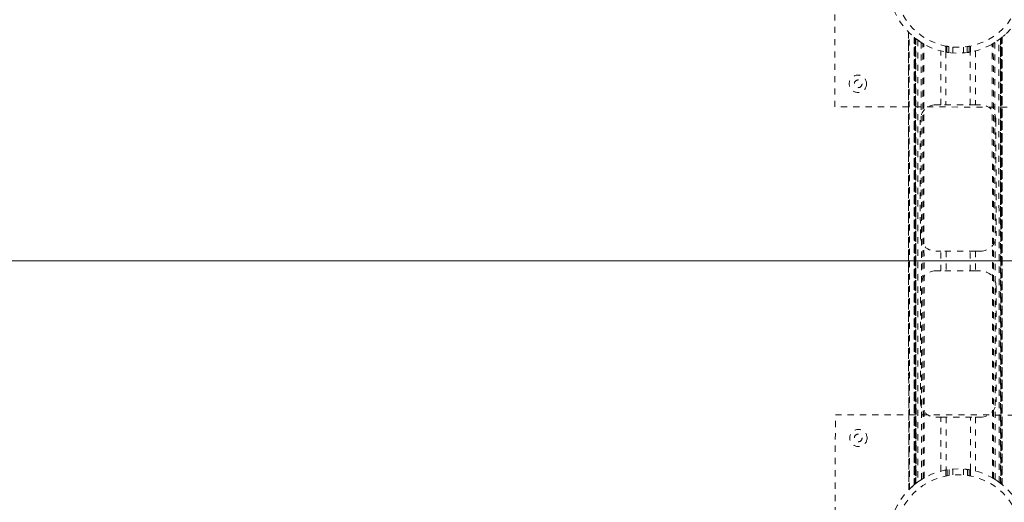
# Model space of a CAD drawing. Header units: inches. Extents: x 55.8 to 127.3, y 37.5 to 109.
# Tile 3 of 12: x 71.8 to 87.8, y 69.3 to 77.1. Entities that reach past the tile are written whole.
import ezdxf

# ---------------------------------------------------------------- set-up
doc = ezdxf.new("R2010")
doc.units = ezdxf.units.IN
doc.header["$MEASUREMENT"] = 0
doc.linetypes.add('SLD-Dashed', pattern=[0.075, 0.05, -0.025])
doc.linetypes.add('SLD-Solid', pattern=[0])

msp = doc.modelspace()

# ---------------------------------------------------------------- linework, layer by layer
at = {"color": 7, "linetype": 'SLD-Dashed', "lineweight": 0}
for p, q in [((84.996, 75.713), (85.001, 79.713)), ((86.194, 76.925), (86.197, 69.495)), ((86.197, 69.496), (86.194, 76.924)), ((86.194, 76.924), (86.195, 76.923)), ((86.194, 76.923), (86.197, 69.496)), ((86.21, 69.508), (86.206, 76.912)), ((86.289, 76.838), (86.284, 76.841)), ((86.287, 69.579), (86.284, 76.841)), ((86.284, 76.841), (86.287, 69.579)), ((86.289, 76.838), (86.292, 69.582)), ((86.329, 76.807), (86.293, 76.834)), ((86.296, 69.586), (86.293, 76.834)), ((86.293, 76.834), (86.296, 69.586)), ((86.298, 76.83), (86.301, 69.59)), ((86.311, 69.597), (86.308, 76.823)), ((86.312, 69.598), (86.309, 76.822)), ((86.311, 76.82), (86.314, 69.6)), ((86.313, 76.819), (86.316, 69.601)), ((87.666, 69.619), (87.663, 76.802)), ((87.689, 69.602), (87.686, 76.819)), ((87.691, 69.6), (87.688, 76.821)), ((87.69, 76.822), (87.693, 69.599)), ((87.694, 76.826), (87.697, 69.596)), ((87.706, 76.835), (87.709, 69.586)), ((87.709, 69.586), (87.706, 76.835)), ((87.711, 69.584), (87.708, 76.837)), ((87.714, 76.842), (87.71, 76.838)), ((87.713, 69.583), (87.71, 76.838)), ((87.714, 76.842), (87.718, 69.579)), ((87.717, 69.579), (87.714, 76.842)), ((86.343, 76.796), (86.346, 69.624)), ((86.401, 76.757), (86.396, 76.76)), ((86.404, 69.663), (86.401, 76.757)), ((86.43, 69.678), (86.426, 76.742)), ((86.447, 69.688), (86.444, 76.732)), ((86.799, 76.699), (86.799, 76.603)), ((86.819, 76.6), (86.819, 76.696)), ((86.849, 76.691), (86.849, 76.595)), ((86.849, 76.595), (86.849, 76.691)), ((86.912, 76.589), (86.912, 76.684)), ((87.087, 76.684), (87.087, 76.589)), ((87.149, 76.595), (87.149, 76.691)), ((87.149, 76.691), (87.149, 76.595)), ((87.179, 76.696), (87.179, 76.6)), ((87.199, 76.603), (87.199, 76.7)), ((87.558, 69.689), (87.555, 76.732)), ((87.575, 69.679), (87.572, 76.742)), ((87.601, 69.663), (87.598, 76.758)), ((86.718, 75.745), (86.718, 76.621)), ((86.802, 76.603), (86.802, 75.745)), ((87.197, 75.745), (87.197, 76.603)), ((87.281, 76.621), (87.281, 75.745)), ((88.996, 75.708), (84.996, 75.713)), ((86.635, 75.745), (86.718, 75.745)), ((87.281, 75.745), (87.365, 75.745)), ((86.386, 73.62), (86.385, 75.495)), ((87.615, 75.496), (87.616, 73.621)), ((86.719, 73.37), (86.636, 73.37)), ((86.72, 73.05), (86.719, 73.37)), ((86.803, 73.37), (86.803, 73.05)), ((87.198, 73.05), (87.198, 73.37)), ((87.282, 73.37), (87.282, 73.05)), ((87.366, 73.37), (87.282, 73.37)), ((86.636, 73.05), (86.72, 73.05)), ((87.282, 73.05), (87.366, 73.05)), ((86.387, 70.925), (86.386, 72.8)), ((87.616, 72.801), (87.617, 70.926)), ((85, 66.713), (85.005, 70.713)), ((85.005, 70.713), (89.005, 70.708)), ((86.721, 70.675), (86.637, 70.675)), ((86.721, 69.799), (86.721, 70.675)), ((86.805, 70.675), (86.805, 69.818)), ((87.2, 69.818), (87.2, 70.675)), ((87.283, 70.675), (87.284, 69.8)), ((87.367, 70.675), (87.283, 70.675)), ((86.802, 69.818), (86.802, 69.721)), ((86.822, 69.724), (86.822, 69.821)), ((86.852, 69.825), (86.852, 69.729)), ((86.852, 69.729), (86.852, 69.825)), ((86.915, 69.737), (86.915, 69.832)), ((87.09, 69.832), (87.09, 69.737)), ((87.152, 69.729), (87.152, 69.825)), ((87.152, 69.825), (87.152, 69.729)), ((87.182, 69.821), (87.182, 69.725)), ((87.202, 69.721), (87.202, 69.818)), ((86.301, 69.59), (86.319, 69.603)), ((87.601, 69.663), (87.605, 69.66)), ((87.673, 69.614), (87.709, 69.586)), ((86.287, 69.579), (86.292, 69.582)), ((86.298, 69.587), (86.292, 69.582)), ((86.312, 69.598), (86.31, 69.597)), ((87.713, 69.583), (87.718, 69.579))]:
    msp.add_line(p, q, dxfattribs=at)
at = {"color": 7, "linetype": 'SLD-Solid', "lineweight": 15}
msp.add_line((55.869, 73.212), (127.133, 73.212), dxfattribs=at)
msp.add_line((55.869, 73.212), (127.133, 73.212), dxfattribs=at)
at = {"color": 7, "linetype": 'SLD-Dashed', "lineweight": 0, "flags": 128}
for points in [[(86.29, 76.837), (86.286, 76.84), (86.284, 76.841), (86.284, 76.841)], [(87.71, 76.838), (87.704, 76.833), (87.694, 76.826)], [(86.819, 76.696), (86.801, 76.7), (86.802, 76.699)], [(87.197, 76.7), (87.195, 76.699), (87.179, 76.696)], [(86.819, 76.6), (86.801, 76.603), (86.802, 76.603)], [(86.806, 76.602), (86.803, 76.602), (86.802, 76.603)], [(87.197, 76.603), (87.186, 76.601), (87.16, 76.597)], [(87.197, 76.603), (87.195, 76.602), (87.179, 76.6)], [(87.281, 75.745), (87.263, 75.745), (87.23, 75.745), (87.185, 75.745), (87.129, 75.745), (87.066, 75.745), (87, 75.745), (86.933, 75.745), (86.87, 75.745), (86.815, 75.745), (86.769, 75.745), (86.737, 75.745), (86.718, 75.745)], [(87.282, 73.37), (87.264, 73.37), (87.231, 73.37), (87.186, 73.37), (87.13, 73.37), (87.067, 73.37), (87.001, 73.37), (86.934, 73.37), (86.872, 73.37), (86.816, 73.37), (86.77, 73.37), (86.738, 73.37), (86.719, 73.37)], [(87.282, 73.05), (87.264, 73.05), (87.231, 73.05), (87.186, 73.05), (87.13, 73.05), (87.067, 73.05), (87.001, 73.05), (86.934, 73.05), (86.872, 73.05), (86.816, 73.05), (86.771, 73.05), (86.738, 73.05), (86.72, 73.05)], [(86.721, 70.675), (86.739, 70.675), (86.772, 70.675), (86.817, 70.675), (86.873, 70.675), (86.936, 70.675), (87.002, 70.675), (87.068, 70.675), (87.131, 70.675), (87.187, 70.675), (87.232, 70.675), (87.265, 70.675), (87.283, 70.675)], [(86.805, 69.818), (86.816, 69.82), (86.823, 69.821)], [(86.805, 69.818), (86.807, 69.818), (86.822, 69.821)], [(87.182, 69.821), (87.201, 69.818), (87.2, 69.818)], [(86.805, 69.721), (86.807, 69.722), (86.822, 69.724)], [(87.182, 69.725), (87.201, 69.721), (87.2, 69.721)], [(86.307, 69.594), (86.308, 69.595), (86.311, 69.597)], [(87.697, 69.596), (87.708, 69.587), (87.713, 69.583)]]:
    msp.add_lwpolyline(points, dxfattribs=at)
at = {"color": 7, "linetype": 'SLD-Solid', "lineweight": 15}
for radius in [35.75, 35.632]:
    msp.add_circle((91.501, 73.212), radius, dxfattribs=at)
at = {"color": 7, "linetype": 'SLD-Dashed', "lineweight": 0}
for centre, radius in [((86.999, 77.71), 1.125), ((86.999, 77.71), 1.03), ((85.372, 76.087), 0.141), ((85.376, 76.087), 0.0625), ((85.38, 70.337), 0.14), ((85.376, 70.337), 0.0625), ((87.003, 68.71), 1.125), ((87.003, 68.71), 1.03)]:
    msp.add_circle(centre, radius, dxfattribs=at)
at = {"color": 7, "linetype": 'SLD-Solid', "lineweight": 15}
for start, end in [(0, 180), (180, 0)]:
    msp.add_arc((91.501, 73.212), 35.632, start, end, dxfattribs=at)
at = {"color": 7, "linetype": 'SLD-Dashed', "lineweight": 0}
for centre, radius, start, end in [((86.994, 77.706), 1.119, 224.3311, 225.2081), ((87.014, 77.73), 1.15, 231.1494, 232.4171), ((86.999, 77.71), 1.125, 232.2899, 239.4085), ((86.994, 77.716), 1.133, 307.6233, 308.9108), ((87.021, 77.686), 1.092, 307.6415, 315.7868), ((86.998, 77.708), 1.122, 237.8866, 240.4524), ((87, 77.715), 1.034, 259.9647, 261.6483), ((86.999, 77.71), 1.03, 265.1702, 274.8807), ((87.001, 77.699), 1.018, 278.39, 280.0999), ((86.998, 77.712), 1.126, 299.6029, 302.1595), ((86.999, 77.711), 1.126, 260.8192, 262.3628), ((86.998, 77.716), 1.131, 277.6913, 279.2277), ((86.635, 75.495), 0.25, 90.0255, 180.0255), ((87.365, 75.495), 0.25, 0.0255, 90.0255), ((86.636, 73.62), 0.25, 180.0255, 270.0255), ((87.366, 73.62), 0.25, 270.0255, 0.0255), ((86.636, 72.8), 0.25, 90.0255, 180.0255), ((87.366, 72.8), 0.25, 0.0255, 90.0255), ((86.637, 70.925), 0.25, 180.0255, 270.0255), ((87.367, 70.925), 0.25, 270.0255, 0.0255), ((87.022, 68.847), 0.987, 79.5901, 86.9344), ((87.003, 68.708), 1.127, 80.82, 82.3618), ((86.981, 68.735), 1.092, 127.6419, 135.7862), ((87.003, 68.711), 1.125, 127.6197, 128.9162), ((87.003, 68.711), 1.124, 125.6946, 127.949), ((87.003, 68.71), 1.125, 119.6014, 122.1605), ((87.003, 68.71), 1.03, 79.9609, 81.6516), ((87.003, 68.71), 1.126, 57.8907, 60.4491), ((87.003, 68.71), 1.125, 52.2894, 59.4089), ((86.998, 68.705), 1.132, 51.1394, 52.4272), ((87.004, 68.708), 1.128, 128.7851, 129.4879)]:
    msp.add_arc(centre, radius, start, end, dxfattribs=at)

doc.saveas('drawing.dxf')
